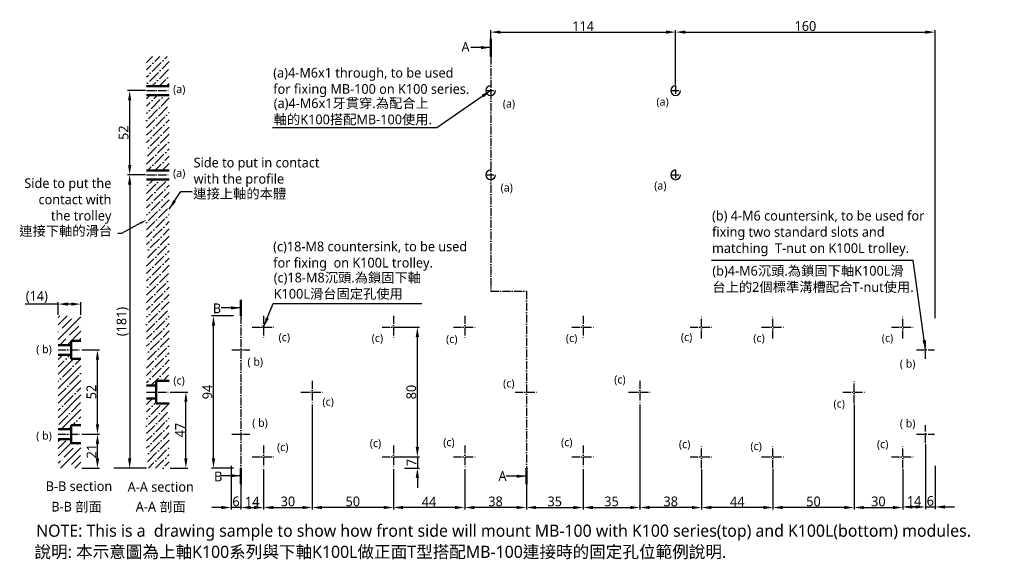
# Model space of a CAD drawing. Header units: millimetres. Extents: x 271 to 878, y 195 to 528.
import ezdxf
from ezdxf import colors
from ezdxf.entities.mleader import LeaderData, LeaderLine
from ezdxf.math import Vec2, Vec3

# ---------------------------------------------------------------- set-up
doc = ezdxf.new("R2010")
doc.units = ezdxf.units.MM
doc.linetypes.add('中心線5', pattern=[7.2, 5, -1, 0.2, -1])
doc.layers.add('中心線', color=5, linetype='中心線5')
doc.layers.add('標註線', color=3, linetype='Continuous')
doc.layers.add('外框線', color=7, linetype='Continuous', lineweight=50)
doc.styles.get("Standard").update_dxf_attribs({"font": 'msjh.ttf'})
doc.dimstyles.new('ISO-25', dxfattribs={"dimtxt": 6, "dimasz": 6, "dimexe": 1.25, "dimexo": 0.625, "dimtad": 1, "dimdec": 8, "dimtxsty": 'Standard', "dimcen": 2.5, "dimadec": 0, "dimazin": 0, "dimtfac": 1, "dimtdec": 8, "dimtmove": 0, "dimatfit": 3, "dimfxl": 0, "dimarcsym": 0})

# ---------------------------------------------------------------- blocks, each defined once
blk = doc.blocks.new('*D1')
at = {"layer": 'Defpoints', "color": 0}
for p in [(308.61, 272.39), (318.8, 272.39), (308.61, 251.39)]:
    blk.add_point(p, dxfattribs=at)
at = {"layer": '標註線', "color": 0, "lineweight": -2}
for p, q in [((309.24, 272.39), (320.05, 272.39)), ((318.8, 257.39), (318.8, 266.39)), ((309.24, 251.39), (320.05, 251.39))]:
    blk.add_line(p, q, dxfattribs=at)
at = {"layer": '標註線', "color": 0}
for points in [[(317.8, 266.39), (319.8, 266.39), (318.8, 272.39)], [(317.8, 257.39), (319.8, 257.39), (318.8, 251.39)]]:
    blk.add_solid(points, dxfattribs=at)
at = {"layer": '標註線', "color": 0, "insert": (315.1, 261.89), "char_height": 6, "attachment_point": 5, "rotation": 90}
blk.add_mtext('21', dxfattribs=at)
blk = doc.blocks.new('*D2')
at = {"layer": 'Defpoints', "color": 0}
for p in [(294.61, 352.65), (294.61, 345.39), (308.61, 345.39)]:
    blk.add_point(p, dxfattribs=at)
at = {"layer": '標註線', "color": 0, "lineweight": -2}
for p, q in [((294.61, 352.65), (274.22, 352.65)), ((294.61, 346.02), (294.61, 353.9)), ((302.61, 352.65), (300.61, 352.65)), ((308.61, 346.02), (308.61, 353.9))]:
    blk.add_line(p, q, dxfattribs=at)
at = {"layer": '標註線', "color": 0}
for points in [[(300.61, 353.65), (300.61, 351.65), (294.61, 352.65)], [(302.61, 353.65), (302.61, 351.65), (308.61, 352.65)]]:
    blk.add_solid(points, dxfattribs=at)
at = {"layer": '標註線', "color": 0, "insert": (281.41, 357.03), "char_height": 6, "attachment_point": 5}
blk.add_mtext('(14)', dxfattribs=at)
blk = doc.blocks.new('*D3')
at = {"layer": 'Defpoints', "color": 0}
for p in [(390.33, 345.39), (403.21, 345.39), (403.21, 251.39)]:
    blk.add_point(p, dxfattribs=at)
at = {"layer": '標註線', "color": 0, "lineweight": -2}
for p, q in [((402.59, 345.39), (389.08, 345.39)), ((390.33, 257.39), (390.33, 339.39)), ((402.59, 251.39), (389.08, 251.39))]:
    blk.add_line(p, q, dxfattribs=at)
at = {"layer": '標註線', "color": 0}
for points in [[(389.33, 339.39), (391.33, 339.39), (390.33, 345.39)], [(389.33, 257.39), (391.33, 257.39), (390.33, 251.39)]]:
    blk.add_solid(points, dxfattribs=at)
at = {"layer": '標註線', "color": 0, "insert": (386.61, 298.39), "char_height": 6, "attachment_point": 5, "rotation": 90}
blk.add_mtext('94', dxfattribs=at)
blk = doc.blocks.new('*D4')
at = {"layer": 'Defpoints', "color": 0}
for p in [(835.21, 520.42), (675.21, 505.39), (835.21, 343.39)]:
    blk.add_point(p, dxfattribs=at)
at = {"layer": '標註線', "color": 0, "lineweight": -2}
for p, q in [((675.21, 506.02), (675.21, 521.67)), ((681.21, 520.42), (829.21, 520.42)), ((835.21, 344.02), (835.21, 521.67))]:
    blk.add_line(p, q, dxfattribs=at)
at = {"layer": '標註線', "color": 0}
for points in [[(681.21, 521.42), (681.21, 519.42), (675.21, 520.42)], [(829.21, 521.42), (829.21, 519.42), (835.21, 520.42)]]:
    blk.add_solid(points, dxfattribs=at)
at = {"layer": '標註線', "color": 0, "insert": (755.21, 524.16), "char_height": 6, "attachment_point": 5}
blk.add_mtext('160', dxfattribs=at)
blk = doc.blocks.new('*D5')
at = {"layer": 'Defpoints', "color": 0}
for p in [(363.08, 298.39), (373.31, 298.39), (363.08, 251.39)]:
    blk.add_point(p, dxfattribs=at)
at = {"layer": '標註線', "color": 0, "lineweight": -2}
for p, q in [((363.71, 298.39), (374.56, 298.39)), ((373.31, 257.39), (373.31, 292.39)), ((363.71, 251.39), (374.56, 251.39))]:
    blk.add_line(p, q, dxfattribs=at)
at = {"layer": '標註線', "color": 0}
for points in [[(372.31, 292.39), (374.31, 292.39), (373.31, 298.39)], [(372.31, 257.39), (374.31, 257.39), (373.31, 251.39)]]:
    blk.add_solid(points, dxfattribs=at)
at = {"layer": '標註線', "color": 0, "insert": (369.69, 274.89), "char_height": 6, "attachment_point": 5, "rotation": 90}
blk.add_mtext('47', dxfattribs=at)
blk = doc.blocks.new('*D6')
at = {"layer": 'Defpoints', "color": 0}
for p in [(338.66, 484.39), (349.08, 484.39), (349.08, 432.39)]:
    blk.add_point(p, dxfattribs=at)
at = {"layer": '標註線', "color": 0, "lineweight": -2}
for p, q in [((348.46, 484.39), (337.41, 484.39)), ((338.66, 438.39), (338.66, 478.39)), ((348.46, 432.39), (337.41, 432.39))]:
    blk.add_line(p, q, dxfattribs=at)
at = {"layer": '標註線', "color": 0}
for points in [[(337.66, 478.39), (339.66, 478.39), (338.66, 484.39)], [(337.66, 438.39), (339.66, 438.39), (338.66, 432.39)]]:
    blk.add_solid(points, dxfattribs=at)
at = {"layer": '標註線', "color": 0, "insert": (334.93, 458.39), "char_height": 6, "attachment_point": 5, "rotation": 90}
blk.add_mtext('52', dxfattribs=at)
blk = doc.blocks.new('*D7')
at = {"layer": 'Defpoints', "color": 0}
for p in [(675.21, 520.42), (561.21, 505.39), (675.21, 487.39)]:
    blk.add_point(p, dxfattribs=at)
at = {"layer": '標註線', "color": 0, "lineweight": -2}
for p, q in [((561.21, 506.02), (561.21, 521.67)), ((567.21, 520.42), (669.21, 520.42)), ((675.21, 488.02), (675.21, 521.67))]:
    blk.add_line(p, q, dxfattribs=at)
at = {"layer": '標註線', "color": 0}
for points in [[(567.21, 521.42), (567.21, 519.42), (561.21, 520.42)], [(669.21, 521.42), (669.21, 519.42), (675.21, 520.42)]]:
    blk.add_solid(points, dxfattribs=at)
at = {"layer": '標註線', "color": 0, "insert": (618.21, 524.11), "char_height": 6, "attachment_point": 5}
blk.add_mtext('114', dxfattribs=at)
blk = doc.blocks.new('*D8')
at = {"layer": 'Defpoints', "color": 0}
for p in [(829.21, 266.89), (835.21, 253.39), (835.21, 227.47)]:
    blk.add_point(p, dxfattribs=at)
at = {"layer": '標註線', "color": 0, "lineweight": -2}
for p, q in [((829.21, 266.27), (829.21, 226.22)), ((835.21, 252.77), (835.21, 226.22)), ((823.21, 227.47), (817.21, 227.47)), ((829.21, 227.47), (835.21, 227.47)), ((841.21, 227.47), (847.21, 227.47))]:
    blk.add_line(p, q, dxfattribs=at)
at = {"layer": '標註線', "color": 0}
for points in [[(823.21, 228.47), (823.21, 226.47), (829.21, 227.47)], [(841.21, 228.47), (841.21, 226.47), (835.21, 227.47)]]:
    blk.add_solid(points, dxfattribs=at)
at = {"layer": '標註線', "color": 0, "insert": (832.21, 231.19), "char_height": 6, "attachment_point": 5}
blk.add_mtext('6', dxfattribs=at)
blk = doc.blocks.new('*D9')
at = {"layer": 'Defpoints', "color": 0}
for p in [(785.21, 290.77), (735.21, 250.77), (735.21, 227.15)]:
    blk.add_point(p, dxfattribs=at)
at = {"layer": '標註線', "color": 0, "lineweight": -2}
for p, q in [((785.21, 290.14), (785.21, 225.9)), ((735.21, 250.14), (735.21, 225.9)), ((779.21, 227.15), (741.21, 227.15))]:
    blk.add_line(p, q, dxfattribs=at)
at = {"layer": '標註線', "color": 0}
for points in [[(741.21, 228.15), (741.21, 226.15), (735.21, 227.15)], [(779.21, 228.15), (779.21, 226.15), (785.21, 227.15)]]:
    blk.add_solid(points, dxfattribs=at)
at = {"layer": '標註線', "color": 0, "insert": (760.21, 230.87), "char_height": 6, "attachment_point": 5}
blk.add_mtext('50', dxfattribs=at)
blk = doc.blocks.new('*D11')
at = {"layer": 'Defpoints', "color": 0}
for p in [(451.21, 291.39), (421.21, 251.39), (451.21, 227.15)]:
    blk.add_point(p, dxfattribs=at)
at = {"layer": '標註線', "color": 0, "lineweight": -2}
for p, q in [((451.21, 290.77), (451.21, 225.9)), ((421.21, 250.77), (421.21, 225.9)), ((427.21, 227.15), (445.21, 227.15))]:
    blk.add_line(p, q, dxfattribs=at)
at = {"layer": '標註線', "color": 0}
for points in [[(427.21, 228.15), (427.21, 226.15), (421.21, 227.15)], [(445.21, 228.15), (445.21, 226.15), (451.21, 227.15)]]:
    blk.add_solid(points, dxfattribs=at)
at = {"layer": '標註線', "color": 0, "insert": (436.21, 230.87), "char_height": 6, "attachment_point": 5}
blk.add_mtext('30', dxfattribs=at)
blk = doc.blocks.new('*D12')
at = {"layer": 'Defpoints', "color": 0}
for p in [(785.21, 291.39), (815.21, 251.39), (815.21, 227.15)]:
    blk.add_point(p, dxfattribs=at)
at = {"layer": '標註線', "color": 0, "lineweight": -2}
for p, q in [((785.21, 290.77), (785.21, 225.9)), ((815.21, 250.77), (815.21, 225.9)), ((791.21, 227.15), (809.21, 227.15))]:
    blk.add_line(p, q, dxfattribs=at)
at = {"layer": '標註線', "color": 0}
for points in [[(791.21, 228.15), (791.21, 226.15), (785.21, 227.15)], [(809.21, 228.15), (809.21, 226.15), (815.21, 227.15)]]:
    blk.add_solid(points, dxfattribs=at)
at = {"layer": '標註線', "color": 0, "insert": (800.21, 230.87), "char_height": 6, "attachment_point": 5}
blk.add_mtext('30', dxfattribs=at)
blk = doc.blocks.new('*D14')
at = {"layer": 'Defpoints', "color": 0}
for p in [(501.21, 338.39), (516.01, 338.39), (501.21, 258.39)]:
    blk.add_point(p, dxfattribs=at)
at = {"layer": '標註線', "color": 0, "lineweight": -2}
for p, q in [((501.84, 338.39), (517.26, 338.39)), ((516.01, 264.39), (516.01, 332.39)), ((501.84, 258.39), (517.26, 258.39))]:
    blk.add_line(p, q, dxfattribs=at)
at = {"layer": '標註線', "color": 0}
for points in [[(515.01, 332.39), (517.01, 332.39), (516.01, 338.39)], [(515.01, 264.39), (517.01, 264.39), (516.01, 258.39)]]:
    blk.add_solid(points, dxfattribs=at)
at = {"layer": '標註線', "color": 0, "insert": (512.28, 298.39), "char_height": 6, "attachment_point": 5, "rotation": 90}
blk.add_mtext('80', dxfattribs=at)
blk = doc.blocks.new('*D15')
at = {"layer": 'Defpoints', "color": 0}
for p in [(348.46, 432.4), (338.66, 251.39), (349.08, 251.39)]:
    blk.add_point(p, dxfattribs=at)
at = {"layer": '標註線', "color": 0, "lineweight": -2}
for p, q in [((347.83, 432.4), (337.41, 432.4)), ((338.66, 426.4), (338.66, 257.39)), ((348.46, 251.39), (337.41, 251.39))]:
    blk.add_line(p, q, dxfattribs=at)
at = {"layer": '標註線', "color": 0}
for points in [[(337.66, 426.4), (339.66, 426.4), (338.66, 432.4)], [(337.66, 257.39), (339.66, 257.39), (338.66, 251.39)]]:
    blk.add_solid(points, dxfattribs=at)
at = {"layer": '標註線', "color": 0, "insert": (334.28, 341.89), "char_height": 6, "attachment_point": 5, "rotation": 90}
blk.add_mtext('(181)', dxfattribs=at)
blk = doc.blocks.new('*D16')
at = {"layer": 'Defpoints', "color": 0}
for p in [(308.61, 324.39), (318.8, 324.39), (309.24, 272.39)]:
    blk.add_point(p, dxfattribs=at)
at = {"layer": '標註線', "color": 0, "lineweight": -2}
for p, q in [((309.24, 324.39), (320.05, 324.39)), ((318.8, 278.39), (318.8, 318.39)), ((309.86, 272.39), (320.05, 272.39))]:
    blk.add_line(p, q, dxfattribs=at)
at = {"layer": '標註線', "color": 0}
for points in [[(317.8, 318.39), (319.8, 318.39), (318.8, 324.39)], [(317.8, 278.39), (319.8, 278.39), (318.8, 272.39)]]:
    blk.add_solid(points, dxfattribs=at)
at = {"layer": '標註線', "color": 0, "insert": (315.07, 298.39), "char_height": 6, "attachment_point": 5, "rotation": 90}
blk.add_mtext('52', dxfattribs=at)
blk = doc.blocks.new('*D17')
at = {"layer": 'Defpoints', "color": 0}
for p in [(691.21, 251.39), (735.21, 251.39), (691.21, 227.15)]:
    blk.add_point(p, dxfattribs=at)
at = {"layer": '標註線', "color": 0, "lineweight": -2}
for p, q in [((691.21, 250.77), (691.21, 225.9)), ((735.21, 250.77), (735.21, 225.9)), ((729.21, 227.15), (697.21, 227.15))]:
    blk.add_line(p, q, dxfattribs=at)
at = {"layer": '標註線', "color": 0}
for points in [[(697.21, 228.15), (697.21, 226.15), (691.21, 227.15)], [(729.21, 228.15), (729.21, 226.15), (735.21, 227.15)]]:
    blk.add_solid(points, dxfattribs=at)
at = {"layer": '標註線', "color": 0, "insert": (713.21, 230.77), "char_height": 6, "attachment_point": 5}
blk.add_mtext('44', dxfattribs=at)
blk = doc.blocks.new('*D18')
at = {"layer": 'Defpoints', "color": 0}
for p in [(653.21, 291.39), (691.21, 251.39), (653.21, 227.15)]:
    blk.add_point(p, dxfattribs=at)
at = {"layer": '標註線', "color": 0, "lineweight": -2}
for p, q in [((653.21, 290.77), (653.21, 225.9)), ((691.21, 250.77), (691.21, 225.9)), ((685.21, 227.15), (659.21, 227.15))]:
    blk.add_line(p, q, dxfattribs=at)
at = {"layer": '標註線', "color": 0}
for points in [[(659.21, 228.15), (659.21, 226.15), (653.21, 227.15)], [(685.21, 228.15), (685.21, 226.15), (691.21, 227.15)]]:
    blk.add_solid(points, dxfattribs=at)
at = {"layer": '標註線', "color": 0, "insert": (672.21, 230.87), "char_height": 6, "attachment_point": 5}
blk.add_mtext('38', dxfattribs=at)
blk = doc.blocks.new('*D19')
at = {"layer": 'Defpoints', "color": 0}
for p in [(545.21, 251.39), (583.21, 251.39), (545.21, 227.15)]:
    blk.add_point(p, dxfattribs=at)
at = {"layer": '標註線', "color": 0, "lineweight": -2}
for p, q in [((545.21, 250.77), (545.21, 225.9)), ((583.21, 250.77), (583.21, 225.9)), ((577.21, 227.15), (551.21, 227.15))]:
    blk.add_line(p, q, dxfattribs=at)
at = {"layer": '標註線', "color": 0}
for points in [[(551.21, 228.15), (551.21, 226.15), (545.21, 227.15)], [(577.21, 228.15), (577.21, 226.15), (583.21, 227.15)]]:
    blk.add_solid(points, dxfattribs=at)
at = {"layer": '標註線', "color": 0, "insert": (564.21, 230.87), "char_height": 6, "attachment_point": 5}
blk.add_mtext('38', dxfattribs=at)
blk = doc.blocks.new('*D20')
at = {"layer": 'Defpoints', "color": 0}
for p in [(501.21, 251.39), (545.21, 251.39), (501.21, 227.15)]:
    blk.add_point(p, dxfattribs=at)
at = {"layer": '標註線', "color": 0, "lineweight": -2}
for p, q in [((501.21, 250.77), (501.21, 225.9)), ((545.21, 250.77), (545.21, 225.9)), ((539.21, 227.15), (507.21, 227.15))]:
    blk.add_line(p, q, dxfattribs=at)
at = {"layer": '標註線', "color": 0}
for points in [[(507.21, 228.15), (507.21, 226.15), (501.21, 227.15)], [(539.21, 228.15), (539.21, 226.15), (545.21, 227.15)]]:
    blk.add_solid(points, dxfattribs=at)
at = {"layer": '標註線', "color": 0, "insert": (523.21, 230.77), "char_height": 6, "attachment_point": 5}
blk.add_mtext('44', dxfattribs=at)
blk = doc.blocks.new('*D21')
at = {"layer": 'Defpoints', "color": 0}
for p in [(451.21, 290.77), (501.21, 251.39), (451.21, 227.15)]:
    blk.add_point(p, dxfattribs=at)
at = {"layer": '標註線', "color": 0, "lineweight": -2}
for p, q in [((451.21, 290.14), (451.21, 225.9)), ((501.21, 250.77), (501.21, 225.9)), ((495.21, 227.15), (457.21, 227.15))]:
    blk.add_line(p, q, dxfattribs=at)
at = {"layer": '標註線', "color": 0}
for points in [[(457.21, 228.15), (457.21, 226.15), (451.21, 227.15)], [(495.21, 228.15), (495.21, 226.15), (501.21, 227.15)]]:
    blk.add_solid(points, dxfattribs=at)
at = {"layer": '標註線', "color": 0, "insert": (476.21, 230.87), "char_height": 6, "attachment_point": 5}
blk.add_mtext('50', dxfattribs=at)
blk = doc.blocks.new('*D22')
at = {"layer": 'Defpoints', "color": 0}
for p in [(583.21, 251.39), (618.21, 250.77), (618.21, 227.15)]:
    blk.add_point(p, dxfattribs=at)
at = {"layer": '標註線', "color": 0, "lineweight": -2}
for p, q in [((583.21, 250.77), (583.21, 225.9)), ((618.21, 250.14), (618.21, 225.9)), ((589.21, 227.15), (612.21, 227.15))]:
    blk.add_line(p, q, dxfattribs=at)
at = {"layer": '標註線', "color": 0}
for points in [[(589.21, 228.15), (589.21, 226.15), (583.21, 227.15)], [(612.21, 228.15), (612.21, 226.15), (618.21, 227.15)]]:
    blk.add_solid(points, dxfattribs=at)
at = {"layer": '標註線', "color": 0, "insert": (600.71, 230.87), "char_height": 6, "attachment_point": 5}
blk.add_mtext('35', dxfattribs=at)
blk = doc.blocks.new('*D23')
at = {"layer": 'Defpoints', "color": 0}
for p in [(618.21, 251.39), (653.21, 227.15), (653.21, 227.15)]:
    blk.add_point(p, dxfattribs=at)
at = {"layer": '標註線', "color": 0, "lineweight": -2}
for p, q in [((618.21, 250.77), (618.21, 225.9)), ((624.21, 227.15), (647.21, 227.15)), ((653.21, 227.77), (653.21, 228.4))]:
    blk.add_line(p, q, dxfattribs=at)
at = {"layer": '標註線', "color": 0}
for points in [[(624.21, 228.15), (624.21, 226.15), (618.21, 227.15)], [(647.21, 228.15), (647.21, 226.15), (653.21, 227.15)]]:
    blk.add_solid(points, dxfattribs=at)
at = {"layer": '標註線', "color": 0, "insert": (635.71, 230.87), "char_height": 6, "attachment_point": 5}
blk.add_mtext('35', dxfattribs=at)
blk = doc.blocks.new('*D26')
at = {"layer": 'Defpoints', "color": 0}
for p in [(401.21, 253.39), (407.21, 251.39), (401.21, 227.15)]:
    blk.add_point(p, dxfattribs=at)
at = {"layer": '標註線', "color": 0, "lineweight": -2}
for p, q in [((401.21, 252.77), (401.21, 225.9)), ((407.21, 250.77), (407.21, 225.9)), ((395.21, 227.15), (389.21, 227.15)), ((407.21, 227.15), (401.21, 227.15)), ((413.21, 227.15), (419.21, 227.15))]:
    blk.add_line(p, q, dxfattribs=at)
at = {"layer": '標註線', "color": 0}
for points in [[(395.21, 228.15), (395.21, 226.15), (401.21, 227.15)], [(413.21, 228.15), (413.21, 226.15), (407.21, 227.15)]]:
    blk.add_solid(points, dxfattribs=at)
at = {"layer": '標註線', "color": 0, "insert": (404.21, 230.87), "char_height": 6, "attachment_point": 5}
blk.add_mtext('6', dxfattribs=at)
blk = doc.blocks.new('*D27')
at = {"layer": 'Defpoints', "color": 0}
for p in [(501.21, 258.39), (507.41, 251.39), (516.01, 251.39)]:
    blk.add_point(p, dxfattribs=at)
at = {"layer": '標註線', "color": 0, "lineweight": -2}
for p, q in [((516.01, 264.39), (516.01, 270.39)), ((501.84, 258.39), (517.26, 258.39)), ((516.01, 258.39), (516.01, 251.39)), ((508.04, 251.39), (517.26, 251.39)), ((516.01, 245.39), (516.01, 239.39))]:
    blk.add_line(p, q, dxfattribs=at)
at = {"layer": '標註線', "color": 0}
for points in [[(515.01, 264.39), (517.01, 264.39), (516.01, 258.39)], [(515.01, 245.39), (517.01, 245.39), (516.01, 251.39)]]:
    blk.add_solid(points, dxfattribs=at)
at = {"layer": '標註線', "color": 0, "insert": (512.39, 254.89), "char_height": 6, "attachment_point": 5, "rotation": 90}
blk.add_mtext('7', dxfattribs=at)
blk = doc.blocks.new('*D37')
at = {"layer": 'Defpoints', "color": 0}
for p in [(829.21, 266.89), (815.21, 251.39), (829.21, 227.47)]:
    blk.add_point(p, dxfattribs=at)
at = {"layer": '標註線', "color": 0, "lineweight": -2}
for p, q in [((829.21, 266.27), (829.21, 226.22)), ((815.21, 250.77), (815.21, 226.22)), ((821.21, 227.47), (823.21, 227.47))]:
    blk.add_line(p, q, dxfattribs=at)
at = {"layer": '標註線', "color": 0}
for points in [[(821.21, 228.47), (821.21, 226.47), (815.21, 227.47)], [(823.21, 228.47), (823.21, 226.47), (829.21, 227.47)]]:
    blk.add_solid(points, dxfattribs=at)
at = {"layer": '標註線', "color": 0, "insert": (822.21, 231.16), "char_height": 6, "attachment_point": 5}
blk.add_mtext('14', dxfattribs=at)
blk = doc.blocks.new('*D38')
at = {"layer": 'Defpoints', "color": 0}
for p in [(407.21, 251.39), (421.21, 251.39), (421.21, 227.15)]:
    blk.add_point(p, dxfattribs=at)
at = {"layer": '標註線', "color": 0, "lineweight": -2}
for p, q in [((407.21, 250.77), (407.21, 225.9)), ((421.21, 250.77), (421.21, 225.9)), ((413.21, 227.15), (415.21, 227.15))]:
    blk.add_line(p, q, dxfattribs=at)
at = {"layer": '標註線', "color": 0}
for points in [[(413.21, 228.15), (413.21, 226.15), (407.21, 227.15)], [(415.21, 228.15), (415.21, 226.15), (421.21, 227.15)]]:
    blk.add_solid(points, dxfattribs=at)
at = {"layer": '標註線', "color": 0, "insert": (414.21, 230.84), "char_height": 6, "attachment_point": 5}
blk.add_mtext('14', dxfattribs=at)

msp = doc.modelspace()

# ---------------------------------------------------------------- hatches: boundary and pattern name
h = msp.add_hatch()
h.set_pattern_fill('ANSI36', color=256)
h.paths.add_polyline_path([(363.08487522, 505.39504349), (349.08487522, 505.39504349), (349.08487522, 487.39464349), (363.08487522, 487.39464349)])
h.paths.add_polyline_path([(363.08487522, 481.39464349), (349.08487522, 481.39464349), (349.08487522, 435.39464349), (363.08487522, 435.39464349)])
h.paths.add_polyline_path([(363.08487522, 429.39464349), (349.08487522, 429.39464349), (349.08487522, 302.39464349), (355.08487522, 302.39464349), (355.08487522, 305.39464349), (363.08487522, 305.39464349)])
h.paths.add_polyline_path([(363.08487522, 291.39464349), (355.08487522, 291.39464349), (355.08487522, 294.39464349), (349.08487522, 294.39464349), (349.08487522, 251.39464349), (363.08487522, 251.39464349)])
h = msp.add_hatch()
h.set_pattern_fill('ANSI35', color=256, style=0)
h.set_pattern_definition([(45, (65.923, 0), (-4.49013, 4.49013), []), (45, (70.413, 0), (-4.49013, 4.49013), [7.9375, -1.5875, 0, -1.5875])])
h.paths.add_polyline_path([(294.61264049, 275.39464349), (302.61264049, 275.39464349), (302.61264049, 277.89464349), (308.61264049, 277.89464349), (308.61264049, 318.89464349), (302.61264049, 318.89464349), (302.61264049, 321.39464349), (294.61264049, 321.39464349)])

# ---------------------------------------------------------------- linework, layer by layer
for p, q in [((349.08487522, 487.39464349), (363.08487522, 487.39464349)), ((349.08487522, 486.89464349), (363.08487522, 486.89464349)), ((349.08487522, 481.89464349), (363.08487522, 481.89464349)), ((349.08487522, 481.39464349), (363.08487522, 481.39464349)), ((349.08487522, 435.39464349), (363.08487522, 435.39464349)), ((349.08487522, 434.89464349), (363.08487522, 434.89464349)), ((349.08487522, 429.89464349), (363.08487522, 429.89464349)), ((349.08487522, 429.39464349), (363.08487522, 429.39464349)), ((294.61264049, 339.8597514), (300.14753258, 345.39464349)), ((294.61264049, 344.34987752), (295.65740645, 345.39464349)), ((294.61264049, 330.87949528), (308.61264049, 344.87949528)), ((297.12515564, 337.88213656), (302.73781572, 343.49479663)), ((303.86034773, 344.61732865), (303.86034773, 344.61732865)), ((308.3504758, 340.12720059), (308.3504758, 340.12720059)), ((294.61264049, 335.3696214), (294.88009161, 335.63707252)), ((296.00262363, 336.75960454), (296.00262363, 336.75960454)), ((300.10804482, 327.39464349), (308.61264049, 335.89923916)), ((301.6152837, 333.39200849), (307.22794378, 339.00466857)), ((295.6179187, 327.39464349), (299.37021967, 331.14694446)), ((300.49275169, 332.26947648), (300.49275169, 332.26947648)), ((307.09817482, 329.89464349), (308.61264049, 331.40910916)), ((294.61264049, 268.01770243), (295.98958154, 269.39464349)), ((294.61264049, 263.52757243), (299.37021967, 268.28515162)), ((294.61264049, 259.03744631), (302.61264049, 267.03744631)), ((295.95009379, 251.39464349), (308.61264049, 264.05719019)), ((298.24768766, 258.18236348), (303.86034773, 263.79502356)), ((304.98287975, 264.91755557), (304.98287975, 264.91755557)), ((306.10541177, 266.04008759), (306.95996767, 266.89464349)), ((294.61264049, 254.54731631), (296.00262363, 255.93729945)), ((297.12515564, 257.05983147), (297.12515564, 257.05983147)), ((302.73781572, 253.69223542), (308.3504758, 259.3048955)), ((304.93034991, 251.39464349), (308.61264049, 255.07693407)), ((300.44022379, 251.39464349), (300.49275169, 251.44717139)), ((301.6152837, 252.56970341), (301.6152837, 252.56970341)), ((349.08487522, 251.39464349), (328.83810677, 251.39464349))]:
    msp.add_line(p, q)
at = {"lineweight": 50}
for p, q in [((302.61264049, 329.89464349), (302.61264049, 318.89464349)), ((302.61264049, 329.89464349), (308.61264049, 329.89464349)), ((294.61264049, 327.39464349), (302.61264049, 327.39464349)), ((294.61264049, 321.39464349), (302.61264049, 321.39464349)), ((302.61264049, 318.89464349), (308.61264049, 318.89464349)), ((294.61264049, 275.39464349), (302.61264049, 275.39464349)), ((302.61264049, 277.89464349), (302.61264049, 266.89464349)), ((302.61264049, 277.89464349), (308.61264049, 277.89464349)), ((294.61264049, 269.39464349), (302.61264049, 269.39464349)), ((302.61264049, 266.89464349), (308.61264049, 266.89464349))]:
    msp.add_line(p, q, dxfattribs=at)
for centre in [(561.21102133, 484.39504349), (675.21102133, 484.39464349), (561.21102133, 432.39504349), (675.21102133, 432.39504349)]:
    msp.add_arc(centre, 3, 90, 0)
at = {"layer": '中心線'}
for p, q in [((561.21102133, 505.39464349), (561.21102133, 360.70430926)), ((675.21102133, 487.39464349), (675.21102133, 481.39464349)), ((349.08487522, 484.39464349), (363.08487522, 484.39464349)), ((558.21102133, 484.39494694), (564.21102133, 484.39493176)), ((672.21102133, 484.39465866), (678.21102133, 484.39464349)), ((349.08487522, 432.39464349), (363.08487522, 432.39464349)), ((558.21102133, 432.39504349), (564.21102133, 432.39504349)), ((672.21102133, 432.39504349), (678.21102133, 432.39504349)), ((675.21102133, 435.39504349), (675.21102133, 429.39504349)), ((561.21102133, 360.70430926), (583.21102133, 360.70430926)), ((583.21102133, 360.70430926), (583.21102133, 251.39464349)), ((407.21102133, 345.39464349), (407.21102133, 251.39464349)), ((421.21102133, 345.39464349), (421.21102133, 331.39464349)), ((501.21102133, 345.39464349), (501.21102133, 331.39464349)), ((545.21102133, 345.39464349), (545.21102133, 331.39464349)), ((618.21102133, 345.39464349), (618.21102133, 331.39464349)), ((691.21102133, 331.39464349), (691.21102133, 345.39464349)), ((735.21102133, 331.39464349), (735.21102133, 345.39464349)), ((815.21102133, 331.39464349), (815.21102133, 345.39464349)), ((414.21102133, 338.39464349), (428.21102133, 338.39464349)), ((494.21102133, 338.39464349), (508.21102133, 338.39464349)), ((538.21102133, 338.39464349), (552.21102133, 338.39464349)), ((611.21102133, 338.39464349), (625.21102133, 338.39464349)), ((684.21102133, 338.39464349), (698.21102133, 338.39464349)), ((728.21102133, 338.39464349), (742.21102133, 338.39464349)), ((808.21102133, 338.39464349), (822.21102133, 338.39464349)), ((829.21102133, 318.89464349), (829.21102133, 329.89464349)), ((294.61264049, 324.39464349), (308.61264049, 324.39464349)), ((401.71102133, 324.39464349), (412.71102133, 324.39464349)), ((823.71102133, 324.39464349), (834.71102133, 324.39464349)), ((451.21102133, 305.39464349), (451.21102133, 291.39464349)), ((653.21102133, 305.39464349), (653.21102133, 291.39464349)), ((785.21102133, 291.39464349), (785.21102133, 305.39464349)), ((349.08487522, 298.39464349), (363.08487522, 298.39464349)), ((444.21102133, 298.39464349), (458.21102133, 298.39464349)), ((576.21102133, 298.39464349), (590.21102133, 298.39464349)), ((646.21102133, 298.39464349), (660.21102133, 298.39464349)), ((778.21102133, 298.39464349), (792.21102133, 298.39464349)), ((829.21102133, 266.89464349), (829.21102133, 277.89464349)), ((294.61264049, 272.39464349), (308.61264049, 272.39464349)), ((401.71102133, 272.39464349), (412.71102133, 272.39464349)), ((823.71102133, 272.39464349), (834.71102133, 272.39464349)), ((421.21102133, 265.39464349), (421.21102133, 251.39464349)), ((501.21102133, 265.39464349), (501.21102133, 251.39464349)), ((545.21102133, 265.39464349), (545.21102133, 251.39464349)), ((618.21102133, 265.39464349), (618.21102133, 251.39464349)), ((691.21102133, 251.39464349), (691.21102133, 265.39464349)), ((735.21102133, 251.39464349), (735.21102133, 265.39464349)), ((815.21102133, 251.39464349), (815.21102133, 265.39464349)), ((414.21102133, 258.39464349), (428.21102133, 258.39464349)), ((494.21102133, 258.39464349), (508.21102133, 258.39464349)), ((538.21102133, 258.39464349), (552.21102133, 258.39464349)), ((611.21102133, 258.39464349), (625.21102133, 258.39464349)), ((684.21102133, 258.39464349), (698.21102133, 258.39464349)), ((728.21102133, 258.39464349), (742.21102133, 258.39464349)), ((808.21102133, 258.39464349), (822.21102133, 258.39464349))]:
    msp.add_line(p, q, dxfattribs=at)
at = {"layer": '外框線'}
for p, q in [((355.08487522, 305.39464349), (363.08487522, 305.39464349)), ((355.08487522, 305.39464349), (355.08487522, 291.39464349)), ((349.08487522, 302.39464349), (355.08487522, 302.39464349)), ((349.08487522, 294.39464349), (355.08487522, 294.39464349)), ((355.08487522, 291.39464349), (363.08487522, 291.39464349))]:
    msp.add_line(p, q, dxfattribs=at)
at = {"layer": '標註線', "lineweight": 50}
for p, q in [((561.21102133, 505.39464349), (561.21102133, 516.21509745)), ((407.21102133, 345.39464349), (407.21102133, 355.20903293)), ((407.21102133, 241.58025404), (407.21102133, 251.39464349)), ((583.21102133, 251.39464349), (583.21102133, 241.47557836))]:
    msp.add_line(p, q, dxfattribs=at)

# ---------------------------------------------------------------- texts
for s, insert, char_height, attachment_point in [('(a)4-M6x1 through, to be used \\Pfor fixing MB-100 on K100 series.', (427.15991203, 498.36193816), 6, 1), ('Side to put in contact\\Pwith the profile', (378.07943365, 442.9544473), 6, 1), ('Side to put the\\Pcontact with\\Pthe trolley', (327.39382995, 402.19507998), 6, 9), ('B-B section', (286.91389555, 243.30968259), 6, 1), ('A-A section', (337.39440338, 242.88372487), 6, 1), ('{\\H0.9375x;NOTE: This is a  drawing sample to show how front side will mount MB-100 with K100 series(top) and K100L(bottom) modules}.', (280.96330827, 217.11980649), 8, 1)]:
    msp.add_mtext(s, dxfattribs=dict(insert=insert, char_height=char_height, attachment_point=attachment_point))
at = {"char_height": 6, "attachment_point": 1}
for s, insert, width in [('(b) 4-M6 countersink, to be used for\\Pfixing two standard slots and \\Pmatching  T-nut on K100L trolley.', (697.64400906, 410.18467687), 2.842170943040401e-14), ('(c)18-M8 countersink, to be used\\Pfor fixing  on K100L trolley.', (427.11575437, 391.18907359), 5.684341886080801e-14)]:
    msp.add_mtext(s, dxfattribs=dict(at, insert=insert, width=width))
at = {"layer": '標註線', "lineweight": 50, "char_height": 6, "attachment_point": 1}
for s, insert, width in [('A', (543.20033561, 514.35411704), 1.953992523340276e-14), ('B', (389.94390278, 353.03778531), 1.77635683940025e-15), ('B', (390.72251817, 249.3318817), 1.77635683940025e-15), ('A', (566.01238359, 249.56457896), 1.953992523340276e-14)]:
    msp.add_mtext(s, dxfattribs=dict(at, insert=insert, width=width))
at = {"layer": '標註線'}
for s, insert, char_height, attachment_point in [('(a)', (365.42560517, 487.77505191), 5, 1), ('(a)4-M6x1牙貫穿.為配合上\\P軸的K100搭配MB-100使用.', (427.46892397, 479.56916863), 6, 1), ('(a)', (663.36965124, 480.03671843), 5, 1), ('(a)', (568.68086847, 478.84620649), 5, 1), ('(a)', (365.40885241, 436.02169918), 5, 1), ('(a)', (567.31940084, 427.09285376), 5, 1), ('(a)', (662.00818361, 428.2833657), 5, 1), ('連接上軸的本體', (377.86023428, 423.77451512), 6, 1), ('連接下軸的滑台', (327.87010861, 394.06165608), 6, 9), ('(b)4-M6沉頭.為鎖固下軸K100L滑\\P台上的2個標準溝槽配合T-nut使用.', (697.85947933, 376.19792698), 6, 1), ('(c)18-M8沉頭.為鎖固下軸\\PK100L滑台固定孔使用', (427.45213463, 372.00740467), 6, 1), ('(c)', (430.47852911, 334.7368222), 5, 1), ('(c)', (487.8607857, 334.24567442), 5, 1), ('(c)', (533.71636031, 333.65041845), 5, 1), ('(c)', (607.56170063, 334.24567442), 5, 1), ('(c)', (678.42940589, 334.84093137), 5, 1), ('(c)', (723.09392587, 334.24567442), 5, 1), ('(c)', (802.29900901, 334.24567442), 5, 1), ('( b)', (281.0527419, 327.34970408), 5, 1), ('( b)', (411.26971539, 319.61137158), 5, 1), ('( b)', (813.42287913, 318.42085866), 5, 1), ('(c)', (365.59718599, 308.05439413), 5, 1), ('(c)', (568.85244928, 306.26862427), 5, 1), ('(c)', (637.33804678, 308.6496501), 5, 1), ('(c)', (457.48891223, 294.95875301), 5, 1), ('(c)', (772.52266135, 293.76824107), 5, 1), ('( b)', (414.21127971, 281.95564042), 5, 1), ('( b)', (813.42287913, 281.5725284), 5, 1), ('( b)', (281.0527419, 274.01976402), 5, 1), ('(c)', (429.49914652, 266.98170383), 5, 1), ('(c)', (486.66973258, 269.36272869), 5, 1), ('(c)', (531.92977987, 269.95798564), 5, 1), ('(c)', (604.58406556, 269.95798564), 5, 1), ('(c)', (677.23835126, 268.76747272), 5, 1), ('(c)', (721.30734543, 267.57695981), 5, 1), ('(c)', (799.32137394, 268.76747272), 5, 1), ('B-B 剖面', (290.3672491, 230.67142718), 6, 1), ('A-A 剖面', (342.40811037, 230.67142718), 6, 1), ('說明: 本示意圖為上軸K100系列與下軸K100L做正面T型搭配MB-100連接時的固定孔位範例說明.', (279.9663407, 203.5806069), 7.5, 1)]:
    msp.add_mtext(s, dxfattribs=dict(at, insert=insert, char_height=char_height, attachment_point=attachment_point))

# ---------------------------------------------------------------- dimensions: what is measured, and where the dimension line sits
for base, p1, p2, picture, middle in [((835.2110213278, 520.4192418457), (675.2110213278, 505.3946434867), (835.2110213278, 343.3946434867), '*D4', (755.2110213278, 524.1623825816)), ((675.2110213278, 520.4192418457), (561.2110213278, 505.3946434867), (675.2110213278, 487.3946434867), '*D7', (618.2110213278, 524.1120275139)), ((451.2110213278, 227.145335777), (421.2110213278, 251.3946434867), (451.2110213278, 291.3946434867), '*D11', (436.2110213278, 230.8710459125)), ((815.2110213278, 227.145335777), (785.2110213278, 291.3946434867), (815.2110213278, 251.3946434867), '*D12', (800.2110213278, 230.8710459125)), ((735.2110213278, 227.145335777), (785.2110213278, 290.7696434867), (735.2110213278, 250.7696434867), '*D9', (760.2110213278, 230.8710459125)), ((829.2110213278, 227.4661327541), (815.2110213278, 251.3946434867), (829.2110213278, 266.8946434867), '*D37', (822.2110213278, 231.1589184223)), ((835.2110213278, 227.4661327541), (829.2110213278, 266.8946434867), (835.2110213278, 253.3946434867), '*D8', (832.2110213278, 231.1918428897)), ((401.2110213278, 227.145335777), (407.2110213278, 251.3946434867), (401.2110213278, 253.3946434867), '*D26', (404.2110213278, 230.8710459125)), ((421.2110213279, 227.145335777), (407.2110213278, 251.3946434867), (421.2110213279, 251.3946434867), '*D38', (414.2110213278, 230.8381214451)), ((618.2110213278, 227.145335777), (583.2110213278, 251.3946434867), (618.2110213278, 250.7696434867), '*D22', (600.7110213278, 230.8710459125)), ((691.2110213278, 227.145335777), (735.2110213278, 251.3946434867), (691.2110213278, 251.3946434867), '*D17', (713.2110213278, 230.770335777))]:
    dim = msp.add_linear_dim(base=base, p1=p1, p2=p2, dimstyle='ISO-25', dxfattribs=at)
    dim.commit()
    dim.dimension.update_dxf_attribs({"geometry": picture, "text_midpoint": middle})
for base, p1, p2, picture, middle in [((338.6554464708, 484.3946434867), (349.0848752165, 432.3946434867), (349.0848752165, 484.3946434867), '*D6', (334.9297363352, 458.3946434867)), ((390.3339000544, 345.3946434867), (403.2110213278, 251.3946434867), (403.2110213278, 345.3946434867), '*D3', (386.6081899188, 298.3946434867)), ((516.0104475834, 338.3946434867), (501.2110213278, 258.3946434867), (501.2110213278, 338.3946434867), '*D14', (512.2847374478, 298.3946434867)), ((318.7965006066, 324.3946434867), (309.2376404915, 272.3946434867), (308.6126404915, 324.3946434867), '*D16', (315.070790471, 298.3946434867)), ((373.3101259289, 298.3946434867), (363.0848752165, 251.3946434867), (363.0848752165, 298.3946434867), '*D5', (369.6851259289, 274.8946434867)), ((318.7965006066, 272.3946434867), (308.6126404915, 251.3946434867), (308.6126404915, 272.3946434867), '*D1', (315.1037149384, 261.8946434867)), ((516.0104475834, 251.3946434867), (501.2110213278, 258.3946434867), (507.4109737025, 251.3946434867), '*D27', (512.3854475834, 254.8946434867))]:
    dim = msp.add_linear_dim(base=base, p1=p1, p2=p2, angle=90, dimstyle='ISO-25', dxfattribs=at)
    dim.commit()
    dim.dimension.update_dxf_attribs({"geometry": picture, "text_midpoint": middle})
for base, p1, p2, angle, text, picture, middle in [((338.65544647, 251.39464349), (348.45987522, 432.39504349), (349.08487522, 251.39464349), 90, '(181)', '*D15', (334.28093065, 341.89484349)), ((294.61264049, 352.65164401), (308.61264049, 345.39464349), (294.61264049, 345.39464349), 180, '(14)', '*D2', (281.41436741, 357.02615983))]:
    dim = msp.add_linear_dim(base=base, p1=p1, p2=p2, angle=angle, text=text, dimstyle='ISO-25', dxfattribs=at)
    dim.commit()
    dim.dimension.update_dxf_attribs({"geometry": picture, "text_midpoint": middle})
for base, p1, p2, picture, middle in [((653.2110213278, 227.145335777), (691.2110213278, 251.3946434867), (653.2110213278, 291.3946434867), '*D18', (672.2110213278, 230.8710459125)), ((451.2110213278, 227.145335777), (501.2110213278, 251.3946434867), (451.2110213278, 290.7696434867), '*D21', (476.2110213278, 230.8710459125)), ((501.2110213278, 227.145335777), (545.2110213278, 251.3946434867), (501.2110213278, 251.3946434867), '*D20', (523.2110213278, 230.770335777)), ((545.2110213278, 227.145335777), (583.2110213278, 251.3946434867), (545.2110213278, 251.3946434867), '*D19', (564.2110213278, 230.8710459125)), ((653.2110213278, 227.145335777), (618.2110213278, 251.3946434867), (653.2110213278, 227.145335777), '*D23', (635.7110213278, 230.8710459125))]:
    dim = msp.add_linear_dim(base=base, p1=p1, p2=p2, dimstyle='ISO-25', override={"dimtmove": 1}, dxfattribs=at)
    dim.commit()
    dim.dimension.update_dxf_attribs({"geometry": picture, "text_midpoint": middle})

# ---------------------------------------------------------------- leaders
for points in [[(561.21102133, 510.89013762), (549.02709886, 510.89013762)], [(561.21102133, 484.39504349), (528.01588808, 461.41924222), (426.63152425, 461.2772526)], [(829.21102133, 324.39464349), (821.62427879, 379.51208926), (697.27838157, 379.51208926)], [(421.21102133, 338.39464349), (427.20787255, 353.09424668), (518.69516997, 353.09424668)], [(407.21102133, 350.30183821), (395.04672015, 350.30183821)], [(407.21102133, 246.74741352), (395.07211345, 246.74741352)], [(583.21102133, 246.43694026), (570.79575508, 246.43694026)]]:
    msp.add_leader(points, dimstyle='ISO-25', override={"dimgap": 0.625, "dimtad": 0}, dxfattribs=at)
at = {"layer": '標註線', "annotation_type": 0, "has_hookline": 1, "hookline_direction": 0, "text_width": 54.53066495}
msp.add_leader([(363.08487522, 411.23335635), (370.16005535, 422.02451512), (377.23523428, 422.02451512)], dimstyle='ISO-25', override={"dimgap": 0.625, "dimtad": 0}, dxfattribs=at)
at = {"layer": '標註線'}
ml = msp.add_multileader_mtext('Standard', dxfattribs=at)
ml.set_content('', color=256)
ml.set_leader_properties()
ml.build(insert=Vec2(0, 0))
ml.multileader.update_dxf_attribs({"text_right_attachment_type": 6, "dogleg_length": 0.36})
ctx = ml.context
ctx.base_point, ctx.plane_origin = Vec3(329.3040998, 398.20271392), Vec3(349.08487522, 379.80194829)
ctx.right_attachment, ctx.text_align_type = 6, 2
notes = []
notes.append((ctx, [(0, (1, 1, 0), (333.6640998, 396.20271392), (-1, 0), 0.36, [(0, [(349.08487522, 404.60503178)], 0, [])])]))
ctx.mtext.insert, ctx.mtext.alignment, ctx.mtext.flow_direction = Vec3(331.3040998, 400.20271392), 3, 5
for ctx, leaders in notes:
    for number, flags, end, landing, length, lines in leaders:
        leader = LeaderData()
        leader.index, (leader.has_last_leader_line, leader.has_dogleg_vector, leader.attachment_direction) = number, flags
        leader.last_leader_point, leader.dogleg_vector, leader.dogleg_length = Vec3(end), Vec3(landing), length
        for number, points, colour, breaks in lines:
            line = LeaderLine()
            line.index, line.vertices, line.color, line.breaks = number, Vec3.list(points), colors.encode_raw_color(colour), breaks
            leader.lines.append(line)
        ctx.leaders.append(leader)

doc.saveas('drawing.dxf')
